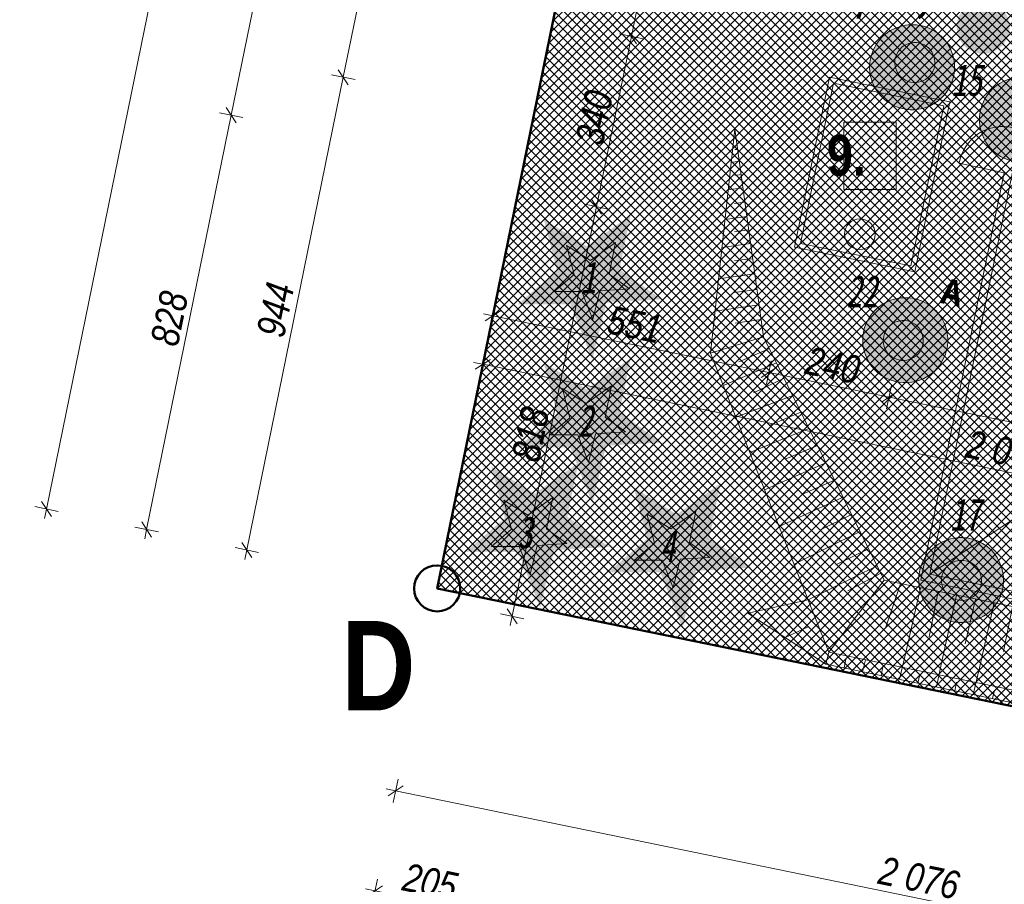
# Model space of a CAD drawing. Header units: metres. Extents: x -94 to 181, y -785 to -637.
# Tile 2 of 70: x 3 to 22, y -721 to -705. Entities that reach past the tile are written whole.
import ezdxf
from ezdxf.xclip import XClip

# ---------------------------------------------------------------- set-up
doc = ezdxf.new("R2010")
doc.units = ezdxf.units.M
doc.header["$MEASUREMENT"] = 0
doc.header["$XCLIPFRAME"] = 0
for name, color, linetype, lineweight, true_color in [('! PZT - bilans terenu_Nr_pióra__133', 7, 'Continuous', 15, 0xe6e000), ('! PZT - bilans terenu_Nr_pióra__246', 7, 'Continuous', 25, 0x42972d), ('PZT DRZEWA DO USUNIĘCIA _Nr_pióra__220', 7, 'Continuous', 5, 0xd90005), ('PZT DRZEWA NOWE NASADZENIA _Nr_pióra__78', 7, 'Continuous', 13, 0x00bb5e), ('PZT_Nr_pióra__212', 7, 'Continuous', 15, 0x5eaeff), ('PZT_Nr_pióra__214', 7, 'Continuous', 50, 0xac060b), ('PZT_Nr_pióra__233', 7, 'Continuous', 13, 0x1717ff), ('Wymiarowanie - PZT_Nr_pióra__140', 7, 'Continuous', 13, 0x7e20ff)]:
    doc.layers.add(name, color=color, linetype=linetype, lineweight=lineweight, true_color=true_color)
for name, color, linetype, lineweight in [('! PZT - bilans terenu_Nr_pióra__229', 154, 'Continuous', 15), ('! PZT - bilans terenu_Nr_pióra__242', 4, 'Continuous', 25), ('! PZT - bilans terenu_Nr_pióra__243', 100, 'Continuous', 25), ('Mapa Poniatowa - do zatwierdzenia (3)_39_0_Nr_pióra__1', 7, 'Continuous', 13), ('PZT DRZEWA DO USUNIĘCIA _Nr_pióra__1', 7, 'Continuous', 13), ('PZT DRZEWA DO USUNIĘCIA _Nr_pióra__161', 7, 'Continuous', 5), ('PZT DRZEWA DO USUNIĘCIA _Nr_pióra__20', 1, 'Continuous', 13), ('PZT_Nr_pióra__41', 7, 'Continuous', 15), ('WOD-KAN zbiornik deszcz_Nr_pióra__41', 7, 'Continuous', 15), ('WOD-KAN zbiornik sanit_Nr_pióra__37', 7, 'Continuous', 15), ('Wymiarowanie - PZT_Nr_pióra__1', 7, 'Continuous', 13), ('Wymiarowanie - PZT_Nr_pióra__101', 7, 'Continuous', 5), ('Wymiarowanie - PZT_Nr_pióra__161', 7, 'Continuous', 5)]:
    doc.layers.add(name, color=color, linetype=linetype, lineweight=lineweight)
doc.layers.add('PZT MDCP', color=7, linetype='Continuous')
doc.layers.add('Wymiarowanie - PZT', color=7, linetype='Continuous')
doc.styles.add('GENERATED_STYLE_1', font='txt')
doc.styles.add('GENERATED_STYLE_2', font='txt')
doc.styles.add('GENERATED_STYLE_3', font='txt')
doc.styles.add('GENERATED_STYLE_4', font='txt')
doc.styles.add('GENERATED_STYLE_5', font='txt')
doc.linetypes.add('Przekreślana podwójnie kopia-000', pattern='A,0,[1,PT.D.021.Shx,S=0.009921,R=0,X=0,Y=0],-1.25,0', length=1.25)
doc.dimstyles.new('GENERATED_STYLE__1', dxfattribs={"dimtxt": 0.55, "dimasz": 0.2375, "dimexe": 0.18, "dimexo": 0, "dimgap": 0.09, "dimtad": 1, "dimdec": 0, "dimlfac": 100, "dimzin": 0, "dimdsep": 46, "dimtxsty": 'GENERATED_STYLE_1', "dimblk": 'ARROWHEAD_6', "dimblk1": 'ARROWHEAD_6', "dimblk2": 'ARROWHEAD_6', "dimcen": 0.09, "dimclrd": 7, "dimclre": 7, "dimclrt": 7, "dimadec": 1, "dimazin": 0, "dimtfac": 1, "dimtdec": 4, "dimtmove": 0, "dimatfit": 3, "dimfxl": 0, "dimtolj": 1, "dimtzin": 0, "dimarcsym": 0})
doc.dimstyles.new('GENERATED_STYLE__2', dxfattribs={"dimtxt": 0.55, "dimasz": 0.2375, "dimexe": 0.18, "dimexo": 0, "dimgap": 0.09, "dimtad": 1, "dimdec": 0, "dimlfac": 100, "dimzin": 0, "dimdsep": 46, "dimtxsty": 'GENERATED_STYLE_1', "dimblk": 'ARROWHEAD_6', "dimblk1": 'ARROWHEAD_6', "dimblk2": 'ARROWHEAD_6', "dimcen": 0.09, "dimclrd": 7, "dimclre": 7, "dimclrt": 7, "dimadec": 1, "dimazin": 0, "dimtfac": 1, "dimtdec": 4, "dimtmove": 2, "dimatfit": 3, "dimfxl": 0, "dimtolj": 1, "dimtzin": 0, "dimarcsym": 0})
picture_1 = doc.add_image_def('image1.tif', size_in_pixel=(3509, 6496))
pattern_1 = [(45, (0, 0), (-0.088388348, 0.088388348), []), (135, (0, 0), (0.088388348, 0.088388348), [])]

# ---------------------------------------------------------------- blocks, each defined once
blk = doc.blocks.new('Rysunek_1_39', base_point=(43.899, -710.766))
at = {"layer": 'Mapa Poniatowa - do zatwierdzenia (3)_39_0_Nr_pióra__1'}
image = blk.add_image(picture_1, insert=(-93.597, -636.506), size_in_units=(148.519, 274.99), rotation=-90, dxfattribs=at)
image.set_boundary_path([(-0.5, -0.5), (3508.5, 6495.5)])
blk = doc.blocks.new('*D13')
at = {"layer": 'Wymiarowanie - PZT_Nr_pióra__101', "linetype": 'Continuous'}
for p, q in [((9.974, -721.813), (10.068, -721.354)), ((9.838, -721.546), (10.021, -721.584)), ((10.021, -721.584), (12.025, -721.995)), ((11.977, -722.225), (12.072, -721.766))]:
    blk.add_line(p, q, dxfattribs=at)
at = {"layer": 'Wymiarowanie - PZT_Nr_pióra__161', "linetype": 'Continuous'}
for p, q in [((10.169, -721.486), (9.874, -721.681)), ((12.172, -721.898), (11.877, -722.093))]:
    blk.add_line(p, q, dxfattribs=at)
at = {"layer": 'Wymiarowanie - PZT_Nr_pióra__101', "insert": (10.528, -721.576), "char_height": 0.55, "attachment_point": 7, "rotation": 348.3916, "style": 'GENERATED_STYLE_1'}
blk.add_mtext('\\A1;{\\fArial Narrow|b0|i1|c238|p34;205}', dxfattribs=at)
blk = doc.blocks.new('ARROWHEAD_6')
at = {"color": 0, "linetype": 'Continuous', "lineweight": 0}
for p, q in [((0, 0), (-1, 0)), ((-0.5, -0.5), (0.5, 0.5))]:
    blk.add_line(p, q, dxfattribs=at)
blk = doc.blocks.new('*D14')
at = {"layer": 'Wymiarowanie - PZT_Nr_pióra__101', "linetype": 'Continuous'}
for p, q in [((11.977, -722.225), (12.072, -721.766)), ((12.025, -721.995), (22.486, -724.144)), ((22.439, -724.374), (22.533, -723.915)), ((22.486, -724.144), (29.165, -725.516))]:
    blk.add_line(p, q, dxfattribs=at)
at = {"layer": 'Wymiarowanie - PZT_Nr_pióra__161', "linetype": 'Continuous'}
for p, q in [((12.172, -721.898), (11.877, -722.093)), ((22.634, -724.047), (22.339, -724.242))]:
    blk.add_line(p, q, dxfattribs=at)
at = {"layer": 'Wymiarowanie - PZT_Nr_pióra__101', "insert": (16.502, -722.803), "char_height": 0.55, "attachment_point": 7, "rotation": 348.3916, "style": 'GENERATED_STYLE_1'}
blk.add_mtext('\\A1;{\\fArial Narrow|b0|i1|c238|p34;1\xa0068}', dxfattribs=at)
blk = doc.blocks.new('*D23')
at = {"layer": 'Wymiarowanie - PZT_Nr_pióra__101', "linetype": 'Continuous'}
for p, q in [((7.208, -706.405), (13.495, -675.605)), ((7.438, -706.452), (6.978, -706.358)), ((5.553, -714.513), (7.208, -706.405)), ((5.783, -714.56), (5.324, -714.466)), ((5.516, -714.697), (5.553, -714.513))]:
    blk.add_line(p, q, dxfattribs=at)
at = {"layer": 'Wymiarowanie - PZT_Nr_pióra__161', "linetype": 'Continuous'}
for p, q in [((7.111, -706.258), (7.306, -706.553)), ((5.456, -714.366), (5.651, -714.661))]:
    blk.add_line(p, q, dxfattribs=at)
at = {"layer": 'Wymiarowanie - PZT_Nr_pióra__101', "insert": (6.167, -710.955), "char_height": 0.55, "attachment_point": 7, "rotation": 78.4637, "style": 'GENERATED_STYLE_1'}
blk.add_mtext('\\A1;{\\fArial Narrow|b0|i1|c238|p34;828}', dxfattribs=at)
blk = doc.blocks.new('*D24')
at = {"layer": 'Wymiarowanie - PZT_Nr_pióra__101', "linetype": 'Continuous'}
for p, q in [((13.724, -675.652), (13.265, -675.558)), ((13.495, -675.605), (13.532, -675.421)), ((7.208, -706.405), (13.495, -675.605)), ((7.438, -706.452), (6.978, -706.358))]:
    blk.add_line(p, q, dxfattribs=at)
at = {"layer": 'Wymiarowanie - PZT_Nr_pióra__161', "linetype": 'Continuous'}
for p, q in [((13.592, -675.752), (13.397, -675.457)), ((7.111, -706.258), (7.306, -706.553))]:
    blk.add_line(p, q, dxfattribs=at)
at = {"layer": 'Wymiarowanie - PZT_Nr_pióra__101', "insert": (10.085, -691.759), "char_height": 0.55, "attachment_point": 7, "rotation": 78.4637, "style": 'GENERATED_STYLE_1'}
blk.add_mtext('\\A1;{\\fArial Narrow|b0|i1|c238|p34;3\xa0144}', dxfattribs=at)
blk = doc.blocks.new('*D25')
at = {"layer": 'Wymiarowanie - PZT_Nr_pióra__101', "linetype": 'Continuous'}
for p, q in [((10.377, -719.854), (10.471, -719.395)), ((10.24, -719.587), (10.424, -719.625)), ((10.424, -719.625), (30.759, -723.802)), ((30.712, -724.032), (30.806, -723.572))]:
    blk.add_line(p, q, dxfattribs=at)
at = {"layer": 'Wymiarowanie - PZT_Nr_pióra__161', "linetype": 'Continuous'}
for p, q in [((10.571, -719.527), (10.276, -719.722)), ((30.907, -723.705), (30.612, -723.899))]:
    blk.add_line(p, q, dxfattribs=at)
at = {"layer": 'Wymiarowanie - PZT_Nr_pióra__101', "insert": (19.838, -721.446), "char_height": 0.55, "attachment_point": 7, "rotation": 348.3916, "style": 'GENERATED_STYLE_1'}
blk.add_mtext('\\A1;{\\fArial Narrow|b0|i1|c238|p34;2\xa0076}', dxfattribs=at)
blk = doc.blocks.new('*D26')
at = {"layer": 'Wymiarowanie - PZT_Nr_pióra__101', "linetype": 'Continuous'}
for p, q in [((10.424, -719.625), (30.759, -723.802)), ((30.712, -724.032), (30.806, -723.572)), ((30.759, -723.802), (43.537, -726.427)), ((43.49, -726.657), (43.585, -726.197))]:
    blk.add_line(p, q, dxfattribs=at)
at = {"layer": 'Wymiarowanie - PZT_Nr_pióra__161', "linetype": 'Continuous'}
for p, q in [((30.907, -723.705), (30.612, -723.899)), ((43.685, -726.33), (43.39, -726.524))]:
    blk.add_line(p, q, dxfattribs=at)
at = {"layer": 'Wymiarowanie - PZT_Nr_pióra__101', "insert": (36.395, -724.847), "char_height": 0.55, "attachment_point": 7, "rotation": 348.3916, "style": 'GENERATED_STYLE_1'}
blk.add_mtext('\\A1;{\\fArial Narrow|b0|i1|c238|p34;1\xa0305}', dxfattribs=at)
blk = doc.blocks.new('*D28')
at = {"layer": 'Wymiarowanie - PZT_Nr_pióra__101', "linetype": 'Continuous'}
for p, q in [((9.401, -705.663), (11.262, -696.544)), ((9.63, -705.71), (9.171, -705.616)), ((7.513, -714.913), (9.401, -705.663)), ((7.742, -714.96), (7.283, -714.866)), ((7.475, -715.097), (7.513, -714.913))]:
    blk.add_line(p, q, dxfattribs=at)
at = {"layer": 'Wymiarowanie - PZT_Nr_pióra__161', "linetype": 'Continuous'}
for p, q in [((9.303, -705.516), (9.498, -705.811)), ((7.415, -714.766), (7.61, -715.061))]:
    blk.add_line(p, q, dxfattribs=at)
at = {"layer": 'Wymiarowanie - PZT_Nr_pióra__101', "insert": (8.243, -710.784), "char_height": 0.55, "attachment_point": 7, "rotation": 78.4637, "style": 'GENERATED_STYLE_1'}
blk.add_mtext('\\A1;{\\fArial Narrow|b0|i1|c238|p34;944}', dxfattribs=at)
blk = doc.blocks.new('*D29')
at = {"layer": 'Wymiarowanie - PZT_Nr_pióra__101', "linetype": 'Continuous'}
for p, q in [((11.262, -696.544), (15.454, -676.005)), ((9.401, -705.663), (11.262, -696.544)), ((11.492, -696.591), (11.033, -696.497)), ((9.63, -705.71), (9.171, -705.616))]:
    blk.add_line(p, q, dxfattribs=at)
at = {"layer": 'Wymiarowanie - PZT_Nr_pióra__161', "linetype": 'Continuous'}
for p, q in [((11.165, -696.396), (11.36, -696.691)), ((9.303, -705.516), (9.498, -705.811))]:
    blk.add_line(p, q, dxfattribs=at)
at = {"layer": 'Wymiarowanie - PZT_Nr_pióra__101', "insert": (10.118, -701.599), "char_height": 0.55, "attachment_point": 7, "rotation": 78.4637, "style": 'GENERATED_STYLE_1'}
blk.add_mtext('\\A1;{\\fArial Narrow|b0|i1|c238|p34;931}', dxfattribs=at)
blk = doc.blocks.new('*D34')
at = {"layer": 'Wymiarowanie - PZT_Nr_pióra__101', "linetype": 'Continuous'}
for p, q in [((9.572, -723.772), (9.666, -723.313)), ((9.435, -723.505), (9.619, -723.543)), ((9.619, -723.543), (58.552, -733.595)), ((58.505, -733.824), (58.599, -733.365)), ((58.552, -733.595), (58.736, -733.633))]:
    blk.add_line(p, q, dxfattribs=at)
at = {"layer": 'Wymiarowanie - PZT_Nr_pióra__161', "linetype": 'Continuous'}
for p, q in [((9.766, -723.446), (9.471, -723.64)), ((58.405, -733.692), (58.7, -733.498))]:
    blk.add_line(p, q, dxfattribs=at)
at = {"layer": 'Wymiarowanie - PZT_Nr_pióra__101', "insert": (33.332, -728.302), "char_height": 0.55, "attachment_point": 7, "rotation": 348.3916, "style": 'GENERATED_STYLE_1'}
blk.add_mtext('\\A1;{\\fArial Narrow|b0|i1|c238|p34;4\xa0996}', dxfattribs=at)
blk = doc.blocks.new('*D35')
at = {"layer": 'Wymiarowanie - PZT_Nr_pióra__101', "linetype": 'Continuous'}
for p, q in [((11.765, -675.252), (11.306, -675.158)), ((11.535, -675.205), (11.573, -675.021)), ((3.594, -714.113), (11.535, -675.205)), ((3.823, -714.16), (3.364, -714.066)), ((3.556, -714.297), (3.594, -714.113))]:
    blk.add_line(p, q, dxfattribs=at)
at = {"layer": 'Wymiarowanie - PZT_Nr_pióra__161', "linetype": 'Continuous'}
for p, q in [((11.633, -675.352), (11.438, -675.057)), ((3.496, -713.966), (3.691, -714.261))]:
    blk.add_line(p, q, dxfattribs=at)
at = {"layer": 'Wymiarowanie - PZT_Nr_pióra__101', "insert": (7.298, -695.413), "char_height": 0.55, "attachment_point": 7, "rotation": 78.4637, "style": 'GENERATED_STYLE_1'}
blk.add_mtext('\\A1;{\\fArial Narrow|b0|i1|c238|p34;3\xa0971}', dxfattribs=at)
blk = doc.blocks.new('Etykieta_6', base_point=(19.705, -707.865))
at = {"layer": 'Wymiarowanie - PZT_Nr_pióra__140', "linetype": 'Continuous'}
for p, q in [((20.217, -706.545), (19.193, -706.545)), ((19.193, -706.545), (19.193, -707.863)), ((20.217, -707.863), (20.217, -706.545)), ((19.193, -707.863), (20.217, -707.863))]:
    blk.add_line(p, q, dxfattribs=at)
at = {"layer": 'Wymiarowanie - PZT_Nr_pióra__140', "insert": (20.217, -706.792), "char_height": 0.8, "attachment_point": 3, "style": 'GENERATED_STYLE_5'}
blk.add_mtext('\\A1;{\\pt0,140;\\fArial Narrow|b1|i0|c238|p34;9. \\fArial Narrow|b1|i0|c238|p34;\\A1{\\H.66x;\\S^  ;}\\fArial Narrow|b1|i0|c238|p34;\\fArial Narrow|b1|i0|c238|p34;\\A1{\\H.66x;\\S^  ;}\\fArial Narrow|b1|i0|c238|p34;\\fArial Narrow|b1|i0|c238|p34;\\fArial Narrow|b1|i0|c238|p34;\\fArial Narrow|b1|i0|c238|p34;\\fArial Narrow|b1|i0|c238|p34;\\fArial Narrow|b1|i0|c238|p34;\\fArial Narrow|b1|i0|c238|p34;\\fArial Narrow|b1|i0|c238|p34;\\fArial Narrow|b1|i0|c238|p34;\\fArial Narrow|b1|i0|c238|p34;\\fArial Narrow|b1|i0|c238|p34;\\fArial Narrow|b1|i0|c238|p34;\\fArial Narrow|b1|i0|c238|p34;\\fArial Narrow|b1|i0|c238|p34;\\fArial Narrow|b1|i0|c238|p34;\\fArial Narrow|b1|i0|c238|p34;\\fArial Narrow|b1|i0|c238|p34;\\fArial Narrow|b1|i0|c238|p34;\\fArial Narrow|b1|i0|c238|p34;\\fArial Narrow|b1|i0|c238|p34;\\fArial Narrow|b1|i0|c238|p34;\\fArial Narrow|b1|i0|c238|p34;\\fArial Narrow|b1|i0|c238|p34;\\fArial Narrow|b1|i0|c238|p34;\\fArial Narrow|b1|i0|c238|p34;\\fArial Narrow|b1|i0|c238|p34;}', dxfattribs=at)
blk = doc.blocks.new('*D61')
at = {"layer": 'Wymiarowanie - PZT_Nr_pióra__101', "linetype": 'Continuous'}
for p, q in [((16.541, -696.375), (17, -696.469)), ((16.771, -696.422), (15.765, -701.32)), ((15.765, -701.32), (15.036, -704.864)), ((15.535, -701.272), (15.994, -701.367))]:
    blk.add_line(p, q, dxfattribs=at)
at = {"layer": 'Wymiarowanie - PZT_Nr_pióra__161', "linetype": 'Continuous'}
for p, q in [((16.868, -696.569), (16.673, -696.274)), ((15.862, -701.467), (15.667, -701.172))]:
    blk.add_line(p, q, dxfattribs=at)
at = {"layer": 'Wymiarowanie - PZT_Nr_pióra__101', "insert": (16.054, -699.366), "char_height": 0.55, "attachment_point": 7, "rotation": 78.3916, "style": 'GENERATED_STYLE_1'}
blk.add_mtext('\\A1;{\\fArial Narrow|b0|i1|c238|p34;500}', dxfattribs=at)
blk = doc.blocks.new('*D62')
at = {"layer": 'Wymiarowanie - PZT_Nr_pióra__101', "linetype": 'Continuous'}
for p, q in [((15.765, -701.32), (15.036, -704.864)), ((14.807, -704.817), (15.266, -704.912)), ((15.036, -704.864), (14.352, -708.195))]:
    blk.add_line(p, q, dxfattribs=at)
at = {"layer": 'Wymiarowanie - PZT_Nr_pióra__161', "linetype": 'Continuous'}
for p, q in [((15.862, -701.467), (15.667, -701.172)), ((15.134, -705.012), (14.939, -704.717))]:
    blk.add_line(p, q, dxfattribs=at)
at = {"layer": 'Wymiarowanie - PZT_Nr_pióra__101', "insert": (15.187, -703.587), "char_height": 0.55, "attachment_point": 7, "rotation": 78.3916, "style": 'GENERATED_STYLE_1'}
blk.add_mtext('\\A1;{\\fArial Narrow|b0|i1|c238|p34;362}', dxfattribs=at)
blk = doc.blocks.new('*D63')
at = {"layer": 'Wymiarowanie - PZT_Nr_pióra__101', "linetype": 'Continuous'}
for p, q in [((14.807, -704.817), (15.266, -704.912)), ((15.036, -704.864), (14.352, -708.195)), ((14.352, -708.195), (12.706, -716.211)), ((14.123, -708.148), (14.582, -708.242))]:
    blk.add_line(p, q, dxfattribs=at)
at = {"layer": 'Wymiarowanie - PZT_Nr_pióra__161', "linetype": 'Continuous'}
for p, q in [((15.134, -705.012), (14.939, -704.717)), ((14.45, -708.343), (14.255, -708.047))]:
    blk.add_line(p, q, dxfattribs=at)
at = {"layer": 'Wymiarowanie - PZT_Nr_pióra__101', "insert": (14.48, -707.025), "char_height": 0.55, "attachment_point": 7, "rotation": 78.3916, "style": 'GENERATED_STYLE_1'}
blk.add_mtext('\\A1;{\\fArial Narrow|b0|i1|c238|p34;340}', dxfattribs=at)
blk = doc.blocks.new('*D64')
at = {"layer": 'Wymiarowanie - PZT_Nr_pióra__101', "linetype": 'Continuous'}
for p, q in [((14.352, -708.195), (12.706, -716.211)), ((14.123, -708.148), (14.582, -708.242)), ((12.476, -716.164), (12.935, -716.258)), ((12.706, -716.211), (12.668, -716.394))]:
    blk.add_line(p, q, dxfattribs=at)
at = {"layer": 'Wymiarowanie - PZT_Nr_pióra__161', "linetype": 'Continuous'}
for p, q in [((14.45, -708.343), (14.255, -708.047)), ((12.608, -716.063), (12.803, -716.358))]:
    blk.add_line(p, q, dxfattribs=at)
at = {"layer": 'Wymiarowanie - PZT_Nr_pióra__101', "insert": (13.232, -713.219), "char_height": 0.55, "attachment_point": 7, "rotation": 78.3916, "style": 'GENERATED_STYLE_1'}
blk.add_mtext('\\A1;{\\fArial Narrow|b0|i1|c238|p34;818}', dxfattribs=at)
blk = doc.blocks.new('*D102')
at = {"layer": 'Wymiarowanie - PZT_Nr_pióra__101', "linetype": 'Continuous'}
for p, q in [((12.083, -711.511), (12.177, -711.052)), ((11.946, -711.243), (12.13, -711.281)), ((12.13, -711.281), (32.473, -715.46)), ((32.426, -715.69), (32.52, -715.23)), ((32.473, -715.46), (45.251, -718.085))]:
    blk.add_line(p, q, dxfattribs=at)
at = {"layer": 'Wymiarowanie - PZT_Nr_pióra__161', "linetype": 'Continuous'}
for p, q in [((12.278, -711.184), (11.982, -711.378)), ((32.621, -715.363), (32.325, -715.557))]:
    blk.add_line(p, q, dxfattribs=at)
at = {"layer": 'Wymiarowanie - PZT_Nr_pióra__101', "insert": (21.548, -713.103), "char_height": 0.55, "attachment_point": 7, "rotation": 348.3916, "style": 'GENERATED_STYLE_1'}
blk.add_mtext('\\A1;{\\fArial Narrow|b0|i1|c238|p34;2\xa0077}', dxfattribs=at)
blk = doc.blocks.new('*D103')
at = {"layer": 'Wymiarowanie - PZT_Nr_pióra__101', "linetype": 'Continuous'}
for p, q in [((12.13, -711.281), (32.473, -715.46)), ((32.426, -715.69), (32.52, -715.23)), ((32.473, -715.46), (45.251, -718.085)), ((45.204, -718.315), (45.298, -717.855)), ((45.251, -718.085), (61.071, -721.335))]:
    blk.add_line(p, q, dxfattribs=at)
at = {"layer": 'Wymiarowanie - PZT_Nr_pióra__161', "linetype": 'Continuous'}
for p, q in [((32.621, -715.363), (32.325, -715.557)), ((45.399, -717.988), (45.104, -718.182))]:
    blk.add_line(p, q, dxfattribs=at)
at = {"layer": 'Wymiarowanie - PZT_Nr_pióra__101', "insert": (38.108, -716.505), "char_height": 0.55, "attachment_point": 7, "rotation": 348.3916, "style": 'GENERATED_STYLE_1'}
blk.add_mtext('\\A1;{\\fArial Narrow|b0|i1|c238|p34;1\xa0305}', dxfattribs=at)
blk = doc.blocks.new('*D126')
at = {"layer": 'Wymiarowanie - PZT_Nr_pióra__101', "linetype": 'Continuous'}
for p, q in [((32.668, -714.51), (20.077, -711.923)), ((32.715, -714.28), (32.621, -714.739)), ((45.446, -717.135), (32.668, -714.51))]:
    blk.add_line(p, q, dxfattribs=at)
at = {"layer": 'Wymiarowanie - PZT_Nr_pióra__161', "linetype": 'Continuous'}
for p, q in [((19.93, -712.021), (20.225, -711.826)), ((32.521, -714.607), (32.816, -714.413))]:
    blk.add_line(p, q, dxfattribs=at)
at = {"layer": 'Wymiarowanie - PZT_Nr_pióra__101', "insert": (25.619, -712.95), "char_height": 0.55, "attachment_point": 7, "rotation": 348.3916, "style": 'GENERATED_STYLE_1'}
blk.add_mtext('\\A1;{\\fArial Narrow|b0|i1|c238|p34;1\xa0285}', dxfattribs=at)
blk = doc.blocks.new('*D127')
at = {"layer": 'Wymiarowanie - PZT_Nr_pióra__101', "linetype": 'Continuous'}
for p, q in [((20.077, -711.923), (17.726, -711.441)), ((20.125, -711.694), (20.03, -712.153)), ((32.668, -714.51), (20.077, -711.923))]:
    blk.add_line(p, q, dxfattribs=at)
at = {"layer": 'Wymiarowanie - PZT_Nr_pióra__161', "linetype": 'Continuous'}
for p, q in [((17.579, -711.538), (17.874, -711.343)), ((19.93, -712.021), (20.225, -711.826))]:
    blk.add_line(p, q, dxfattribs=at)
at = {"layer": 'Wymiarowanie - PZT_Nr_pióra__101', "insert": (18.407, -711.468), "char_height": 0.55, "attachment_point": 7, "rotation": 348.3916, "style": 'GENERATED_STYLE_1'}
blk.add_mtext('\\A1;{\\fArial Narrow|b0|i1|c238|p34;240}', dxfattribs=at)
blk = doc.blocks.new('*D128')
at = {"layer": 'Wymiarowanie - PZT_Nr_pióra__101', "linetype": 'Continuous'}
for p, q in [((12.372, -710.101), (12.278, -710.561)), ((12.325, -710.331), (12.141, -710.293)), ((17.726, -711.441), (12.325, -710.331)), ((17.774, -711.211), (17.679, -711.67)), ((20.077, -711.923), (17.726, -711.441))]:
    blk.add_line(p, q, dxfattribs=at)
at = {"layer": 'Wymiarowanie - PZT_Nr_pióra__161', "linetype": 'Continuous'}
for p, q in [((12.473, -710.234), (12.177, -710.428)), ((17.579, -711.538), (17.874, -711.343))]:
    blk.add_line(p, q, dxfattribs=at)
at = {"layer": 'Wymiarowanie - PZT_Nr_pióra__101', "insert": (14.531, -710.672), "char_height": 0.55, "attachment_point": 7, "rotation": 348.3916, "style": 'GENERATED_STYLE_1'}
blk.add_mtext('\\A1;{\\fArial Narrow|b0|i1|c238|p34;551}', dxfattribs=at)

msp = doc.modelspace()

# ---------------------------------------------------------------- hatches: boundary and pattern name
at = {"layer": '! PZT - bilans terenu_Nr_pióra__133', "linetype": 'Continuous'}
h = msp.add_hatch(dxfattribs=at)
h.set_pattern_fill('Bloczki_betonowe_kopia', color=256, style=0, pattern_type=2)
h.set_pattern_definition(pattern_1)
h.paths.add_polyline_path([(16.197, -702.429), (17.404, -696.552), (17.622, -695.494), (17.877, -695.546, 0.218297), (18.161, -695.481), (18.315, -696.739), (17.279, -701.784), (30.894, -704.581), (31.779, -700.366, -0.413948), (32.587, -699.824), (36.343, -700.597), (36.313, -700.744), (38.272, -701.147), (38.302, -701.001), (48.553, -703.111, -0.348517), (49.008, -703.872), (47.159, -712.873), (47.099, -713.167), (50.919, -713.952), (50.979, -713.658), (51.955, -708.907), (55.481, -709.631), (56.155, -706.35), (56.156, -706.35, -1.058187), (56.841, -706.491), (56.841, -706.491), (56.167, -709.772), (59.987, -710.557), (61.024, -705.512), (60.877, -705.482), (61.193, -703.942, 0.392342), (61.561, -704.498), (62.151, -704.621), (60.763, -711.38), (59.71, -711.164), (58.609, -716.522), (54.094, -715.594), (53.739, -717.305), (38.472, -714.136), (38.767, -712.717), (32.226, -711.359), (33.051, -707.351), (26.371, -705.979), (26.659, -704.578)])
h.paths.add_polyline_path([(34.338, -706.378), (31.4, -705.775), (32.346, -701.17), (35.284, -701.774), (35.349, -701.46), (48.127, -704.085), (46.254, -713.202), (33.476, -710.577)], flags=0)
at = {"layer": '! PZT - bilans terenu_Nr_pióra__229', "linetype": 'Continuous'}
h = msp.add_hatch(dxfattribs=at)
h.set_pattern_fill('Bloczki_betonowe_kopia', color=256, style=0, pattern_type=2)
h.set_pattern_definition(pattern_1)
h.paths.add_polyline_path([(32.195, -707.501), (22.889, -705.59), (20.877, -715.385), (30.183, -717.297)])
at = {"layer": '! PZT - bilans terenu_Nr_pióra__242', "linetype": 'Continuous'}
h = msp.add_hatch(dxfattribs=at)
h.set_pattern_fill('Bloczki_betonowe_kopia', color=256, style=0, pattern_type=2)
h.set_pattern_definition(pattern_1)
h.paths.add_polyline_path([(18.462, -696.769), (18.29, -695.274), (20.231, -685.827, 0.034274), (20.378, -681.83), (19.977, -677.615), (19.791, -676.888), (28.952, -678.724), (28.605, -679.741, 0.232055), (28.926, -682.12), (30.987, -684.805, 0.108584), (33.551, -686.482, 0.02167), (37.226, -687.41), (52.234, -690.497), (52.423, -690.536, 0.133896), (55.516, -689.796), (60.22, -686.318, 0.152322), (61.077, -685.165), (68.207, -686.595), (68.049, -687.367), (67.921, -687.476), (67.628, -687.732, 0.007662), (66.8, -688.48, 0.005567), (66.173, -689.078), (66.005, -689.243, 0.017405), (65.696, -689.561, 0.023469), (65.033, -690.353, 0.005902), (64.878, -690.562, 0.05924), (63.612, -692.835, 0.021782), (63.293, -693.721), (60.877, -705.482), (59.871, -710.38), (56.344, -709.656), (56.996, -706.482, 0.961191), (56.017, -706.281), (55.365, -709.454), (51.838, -708.73), (50.832, -713.628), (47.306, -712.903), (49.157, -703.891, 0.352559), (48.594, -702.966), (32.617, -699.677, 0.414214), (31.615, -700.332), (30.778, -704.404), (17.456, -701.667)])
h.paths.add_polyline_path([(47.066, -692.617), (35.602, -690.262), (34.113, -697.511), (45.577, -699.866)], flags=0)
at = {"layer": '! PZT - bilans terenu_Nr_pióra__243', "linetype": 'Continuous', "lineweight": 0, "true_color": 0x007f20}
for points in [[(15.022, -708.362), (14.164, -708.969), (13.321, -708.439), (13.582, -709.447), (12.814, -710.106), (13.841, -710.106), (14.273, -711.199), (14.545, -710.075), (15.623, -710.009), (14.805, -709.419)], [(15.022, -711.162), (14.164, -711.769), (13.321, -711.239), (13.582, -712.247), (12.814, -712.906), (13.841, -712.906), (14.273, -713.999), (14.545, -712.875), (15.623, -712.81), (14.805, -712.219)], [(14.001, -713.205), (13.142, -713.812), (12.3, -713.282), (12.561, -714.29), (11.793, -714.949), (12.819, -714.949), (13.251, -716.042), (13.524, -714.918), (14.602, -714.852), (13.784, -714.262)], [(16.783, -713.61), (15.925, -714.217), (15.082, -713.687), (15.343, -714.695), (14.575, -715.354), (15.602, -715.354), (16.034, -716.447), (16.306, -715.323), (17.385, -715.257), (16.566, -714.667)]]:
    msp.add_hatch(color=106, dxfattribs=at).paths.add_polyline_path(points)
at = {"layer": '! PZT - bilans terenu_Nr_pióra__246', "linetype": 'Continuous'}
h = msp.add_hatch(dxfattribs=at)
h.set_pattern_fill('Bloczki_betonowe_kopia', color=256, style=0, pattern_type=2)
h.set_pattern_definition(pattern_1)
h.paths.add_polyline_path([(11.237, -715.665), (12.137, -711.283), (13.171, -706.188), (14.168, -701.304), (15.106, -696.71), (16.696, -688.923), (18.415, -680.497), (19.177, -676.765), (19.552, -676.84, -0.043286), (19.796, -677.652), (20.221, -681.849, -0.028297), (20.083, -685.796), (19.526, -688.508), (18.196, -694.982), (18.172, -695.097, -0.414214), (17.759, -695.369), (17.505, -695.317), (16.02, -702.546), (26.482, -704.695), (26.194, -706.094), (32.874, -707.468), (32.049, -711.476), (38.587, -712.833), (38.293, -714.252), (53.855, -717.482), (54.21, -715.771), (58.726, -716.699), (59.826, -711.341), (60.879, -711.557), (62.328, -704.504), (61.615, -704.358, -0.411874), (61.346, -703.945), (62.61, -697.791), (63.429, -693.802, -0.092883), (65.327, -690.234, -0.02309), (65.995, -689.472, -0.017585), (67.998, -687.611), (66.821, -693.345), (65.059, -701.918), (63.402, -709.989), (62.078, -716.433), (60.588, -723.683), (60.177, -725.685)])
h.paths.add_polyline_path([(20.877, -715.385), (30.183, -717.297), (32.195, -707.501), (22.889, -705.59)], flags=0)
at = {"layer": 'PZT DRZEWA DO USUNIĘCIA _Nr_pióra__1', "linetype": 'Continuous'}
for points in [[(20.474, -705.396, 1), (20.705, -705.356, 1)], [(20.248, -710.833, 1), (20.478, -710.793, 1)], [(21.388, -715.527, 1), (21.618, -715.487, 1)]]:
    msp.add_hatch(color=256, dxfattribs=at).paths.add_polyline_path(points)
at = {"layer": 'PZT DRZEWA DO USUNIĘCIA _Nr_pióra__220', "linetype": 'Continuous', "lineweight": 0, "true_color": 0x360001}
for points in [[(19.749, -705.756, 1), (21.309, -705.18, 1)], [(21.899, -706.781, 1), (23.46, -706.204, 1)], [(19.615, -711.097, 1), (21.175, -710.521, 1)], [(20.708, -715.79, 1), (22.268, -715.214, 1)]]:
    msp.add_hatch(color=18, dxfattribs=at).paths.add_polyline_path(points)
at = {"layer": 'PZT DRZEWA DO USUNIĘCIA _Nr_pióra__220', "linetype": 'Continuous', "lineweight": 0, "true_color": 0xa20003}
for points in [[(20.209, -705.495, 1), (20.956, -705.258, 1)], [(19.983, -710.932, 1), (20.729, -710.695, 1)], [(21.123, -715.627, 1), (21.87, -715.389, 1)]]:
    msp.add_hatch(color=14, dxfattribs=at).paths.add_polyline_path(points)
at = {"layer": 'PZT_Nr_pióra__233', "linetype": 'Continuous'}
msp.add_hatch(color=256, dxfattribs=at).paths.add_polyline_path([(22.436, -704.714, 1), (21.4, -704.654, 1)])

# ---------------------------------------------------------------- linework, layer by layer
at = {"layer": 'PZT DRZEWA DO USUNIĘCIA _Nr_pióra__161', "linetype": 'Continuous', "flags": 128}
for points in [[(19.749, -705.756, 1), (21.309, -705.18, 1)], [(20.209, -705.495, 1), (20.956, -705.258, 1)], [(21.899, -706.781, 1), (23.46, -706.204, 1)], [(19.615, -711.097, 1), (21.175, -710.521, 1)], [(19.983, -710.932, 1), (20.729, -710.695, 1)], [(20.708, -715.79, 1), (22.268, -715.214, 1)], [(21.123, -715.627, 1), (21.87, -715.389, 1)]]:
    msp.add_lwpolyline(points, format="xyb", close=True, dxfattribs=at)
at = {"layer": 'PZT DRZEWA NOWE NASADZENIA _Nr_pióra__78', "linetype": 'Continuous', "flags": 128}
for points in [[(14.067, -709.859), (13.524, -709.859), (13.915, -709.524), (13.768, -708.955), (14.235, -709.249), (14.729, -708.9), (14.603, -709.516), (15.003, -709.804), (14.418, -709.84), (14.281, -710.402)], [(13.986, -712.66), (13.443, -712.66), (13.834, -712.325), (13.687, -711.756), (14.154, -712.05), (14.648, -711.701), (14.522, -712.316), (14.922, -712.605), (14.337, -712.641), (14.2, -713.203)], [(12.84, -714.845), (12.297, -714.845), (12.688, -714.509), (12.541, -713.941), (13.008, -714.235), (13.502, -713.885), (13.376, -714.501), (13.775, -714.79), (13.191, -714.825), (13.054, -715.387)], [(15.638, -715.113), (15.095, -715.113), (15.486, -714.778), (15.339, -714.209), (15.806, -714.503), (16.3, -714.154), (16.174, -714.77), (16.574, -715.058), (15.989, -715.094), (15.852, -715.656)]]:
    msp.add_lwpolyline(points, close=True, dxfattribs=at)
at = {"layer": 'PZT_Nr_pióra__212', "linetype": 'Continuous'}
for p, q in [((16.583, -711.065), (17.059, -706.681)), ((17.623, -710.743), (17.059, -706.681)), ((17.115, -707.08), (17.059, -707.08)), ((17.146, -707.307), (16.989, -707.329)), ((17.182, -707.567), (17.058, -707.584)), ((17.218, -707.826), (16.931, -707.866)), ((17.257, -708.106), (17.057, -708.134)), ((17.296, -708.386), (16.868, -708.445)), ((17.333, -708.651), (17.056, -708.689)), ((17.37, -708.916), (16.808, -708.994)), ((17.411, -709.214), (17.055, -709.252)), ((17.453, -709.512), (16.741, -709.611)), ((17.495, -709.816), (17.053, -709.877)), ((17.537, -710.12), (16.672, -710.24)), ((17.577, -710.407), (17.067, -710.477)), ((17.623, -710.743), (16.583, -711.065)), ((17.737, -710.972), (17.136, -711.234)), ((18.902, -716.914), (16.583, -711.065)), ((17.876, -711.253), (16.851, -711.691)), ((18.023, -711.55), (17.424, -711.836)), ((18.194, -711.894), (17.08, -712.318)), ((18.352, -712.215), (17.73, -712.478)), ((18.511, -712.536), (17.353, -713.007)), ((18.678, -712.872), (18.044, -713.135)), ((18.844, -713.208), (17.643, -713.739)), ((19.011, -713.545), (18.374, -713.826)), ((19.177, -713.881), (17.927, -714.454)), ((19.343, -714.217), (18.721, -714.525)), ((19.51, -714.553), (18.219, -715.192)), ((19.676, -714.889), (19.034, -715.207)), ((19.843, -715.225), (18.497, -715.891)), ((19.914, -715.369), (19.273, -715.713)), ((20.301, -715.573), (20.007, -716.445)), ((20.692, -715.653), (20.406, -716.92)), ((21.037, -715.724), (20.861, -716.613)), ((21.4, -715.799), (21.114, -717.066)), ((17.313, -716.148), (18.497, -715.891)), ((21.77, -715.875), (21.565, -716.752)), ((22.135, -715.95), (21.849, -717.217)), ((22.496, -716.024), (22.316, -716.901)), ((18.839, -717.145), (17.313, -716.148)), ((18.045, -716.626), (18.496, -716.416)), ((18.902, -716.914), (18.839, -717.145)), ((32.083, -719.641), (18.902, -716.914)), ((20.406, -716.92), (20.283, -717.444)), ((19.2, -717.22), (19.235, -717.053)), ((19.616, -717.062), (19.561, -717.295)), ((21.114, -717.066), (21.005, -717.593)), ((19.922, -717.369), (19.956, -717.202)), ((20.644, -717.519), (20.678, -717.352)), ((21.849, -717.217), (21.725, -717.742)), ((21.365, -717.668), (21.399, -717.501)), ((22.103, -717.821), (22.138, -717.654))]:
    msp.add_line(p, q, dxfattribs=at)
at = {"layer": 'PZT_Nr_pióra__212', "linetype": 'Continuous', "flags": 128}
for points in [[(49.709, -719.528), (39.645, -719.56), (39.949, -719.609), (19.983, -715.507), (17.623, -710.743)], [(19.983, -715.507), (18.902, -716.914)], [(39.424, -721.382), (31.878, -719.843), (18.839, -717.145)]]:
    msp.add_lwpolyline(points, dxfattribs=at)
at = {"layer": 'PZT_Nr_pióra__214', "linetype": 'Continuous', "flags": 128}
msp.add_lwpolyline([(68.207, -686.595), (19.177, -676.765), (11.237, -715.665), (60.177, -725.685)], close=True, dxfattribs=at)
at = {"layer": 'PZT_Nr_pióra__214', "linetype": 'Continuous'}
msp.add_circle((11.237, -715.665), 0.45, dxfattribs=at)
at = {"layer": 'PZT_Nr_pióra__41', "linetype": 'Przekreślana podwójnie kopia-000', "flags": 128}
msp.add_lwpolyline([(22.328, -707.533), (20.7, -715.502), (30.3, -717.474), (32.372, -707.384), (22.773, -705.412), (22.513, -706.652)], dxfattribs=at)
at = {"layer": 'PZT_Nr_pióra__41', "linetype": 'Continuous', "flags": 128}
msp.add_lwpolyline([(22.328, -707.533), (21.447, -707.348, -0.436303), (22.513, -706.652)], format="xyb", dxfattribs=at)
at = {"layer": 'WOD-KAN zbiornik deszcz_Nr_pióra__41', "linetype": 'Continuous'}
msp.add_line((20.877, -715.385), (23.239, -713.828), dxfattribs=at)
at = {"layer": 'WOD-KAN zbiornik deszcz_Nr_pióra__41', "linetype": 'Continuous', "flags": 128}
msp.add_lwpolyline([(32.195, -707.501), (22.889, -705.59), (20.877, -715.385), (30.183, -717.297)], close=True, dxfattribs=at)
at = {"layer": 'WOD-KAN zbiornik sanit_Nr_pióra__37', "linetype": 'Continuous', "flags": 128}
for points in [[(20.58, -709.474), (21.265, -706.144), (18.914, -705.661), (18.23, -708.991)], [(20.503, -709.356), (21.147, -706.222), (18.992, -705.779), (18.348, -708.914)]]:
    msp.add_lwpolyline(points, close=True, dxfattribs=at)
at = {"layer": 'WOD-KAN zbiornik sanit_Nr_pióra__37', "linetype": 'Continuous'}
msp.add_circle((19.507, -708.735), 0.3, dxfattribs=at)

# ---------------------------------------------------------------- block references
at = {"layer": 'PZT MDCP', "linetype": 'Continuous'}
ref = msp.add_blockref('Rysunek_1_39', (43.899, -710.766), dxfattribs=at)
XClip(ref).set_block_clipping_path([(-93.5966232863, -785.025747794), (181.3936544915, -636.5063033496)])
at = {"layer": 'Wymiarowanie - PZT', "color": 190, "linetype": 'Continuous', "lineweight": 13, "true_color": 0x7e20ff}
msp.add_blockref('Etykieta_6', (19.705, -707.865), dxfattribs=at)

# ---------------------------------------------------------------- texts
at = {"layer": 'PZT DRZEWA DO USUNIĘCIA _Nr_pióra__20', "linetype": 'Continuous', "char_height": 0.625, "attachment_point": 9, "style": 'GENERATED_STYLE_4'}
for s, insert in [('\\A1;{\\W0.700000x;\\fMS Gothic|b0|i1|c238|p49;15}', (21.893, -706.039)), ('\\A1;{\\W0.700000x;\\fMS Gothic|b0|i1|c238|p49;22}', (19.843, -710.164)), ('\\A1;{\\W0.700000x;\\fMS Gothic|b0|i1|c238|p49;17}', (21.865, -714.533))]:
    msp.add_mtext(s, dxfattribs=dict(at, insert=insert))
at = {"layer": 'PZT DRZEWA NOWE NASADZENIA _Nr_pióra__78', "linetype": 'Continuous', "char_height": 0.625, "attachment_point": 9, "style": 'GENERATED_STYLE_4'}
for s, insert in [('\\A1;{\\W0.700000x;\\fMS Gothic|b0|i1|c238|p49;1}', (14.343, -709.892)), ('\\A1;{\\W0.700000x;\\fMS Gothic|b0|i1|c238|p49;2}', (14.283, -712.699)), ('\\A1;{\\W0.700000x;\\fMS Gothic|b0|i1|c238|p49;3}', (13.106, -714.89)), ('\\A1;{\\W0.700000x;\\fMS Gothic|b0|i1|c238|p49;4}', (15.891, -715.152))]:
    msp.add_mtext(s, dxfattribs=dict(at, insert=insert))
at = {"layer": 'PZT_Nr_pióra__214', "linetype": 'Continuous', "insert": (10.087, -716.303), "char_height": 1.75, "width": 1.25, "attachment_point": 2, "style": 'GENERATED_STYLE_5'}
msp.add_mtext('\\A1;{\\fArial Narrow|b1|i0|c238|p34;D}', dxfattribs=at)
at = {"layer": 'PZT_Nr_pióra__233', "linetype": 'Continuous', "insert": (17.791, -704.529), "char_height": 0.875, "attachment_point": 7, "style": 'GENERATED_STYLE_2'}
msp.add_mtext('\\A1;{\\W0.900000x;\\fMS Gothic|b1|i0|c238|p49;P-1/3,0}', dxfattribs=at)
at = {"layer": 'Wymiarowanie - PZT_Nr_pióra__1', "linetype": 'Continuous', "insert": (21.061, -710.076), "char_height": 0.5, "attachment_point": 7, "rotation": 348.3916, "style": 'GENERATED_STYLE_3'}
msp.add_mtext('\\A1;{\\W0.900000x;\\fSegoe UI|b1|i0|c238|p34;A}', dxfattribs=at)

# ---------------------------------------------------------------- dimensions: what is measured, and where the dimension line sits
at = {"layer": 'Wymiarowanie - PZT', "linetype": 'Continuous'}
for base, p1, p2, angle, dimstyle, picture, middle, turn in [((11.535, -675.205), (5.553, -714.513), (19.177, -676.765), 78.4637, 'GENERATED_STYLE__1', '*D35', (7.217, -694.437), 78.4637), ((13.495, -675.605), (32.049, -711.476), (19.177, -676.765), 78.4637, 'GENERATED_STYLE__1', '*D24', (10.004, -690.783), 78.4637), ((7.2081, -706.4053), (7.5128, -714.9132), (32.0489, -711.4756), 78.4637, 'GENERATED_STYLE__1', '*D23', (6.023, -710.2862), 78.4637), ((11.262, -696.544), (33.476, -710.577), (35.349, -701.46), 78.4637, 'GENERATED_STYLE__1', '*D29', (9.974, -700.931), 78.4637), ((15.765, -701.32), (18.462, -696.769), (17.456, -701.667), 258.3916, 'GENERATED_STYLE__1', '*D61', (15.91, -698.697), 78.3916), ((9.401, -705.663), (28.378, -719.172), (33.476, -710.577), 78.4637, 'GENERATED_STYLE__1', '*D28', (8.099, -710.115), 78.4637), ((15.036, -704.864), (17.456, -701.667), (18.914, -705.661), 258.3916, 'GENERATED_STYLE__1', '*D62', (15.043, -702.919), 78.3916), ((12.025, -721.995), (11.237, -715.665), (16.02, -702.546), 348.3916, 'GENERATED_STYLE__1', '*D13', (11.196, -721.432), 348.3916), ((22.486, -724.144), (16.02, -702.546), (26.194, -706.094), 348.3916, 'GENERATED_STYLE__1', '*D14', (17.478, -722.723), 348.3916), ((14.352, -708.195), (18.914, -705.661), (18.23, -708.991), 258.3916, 'GENERATED_STYLE__1', '*D63', (14.337, -706.356), 78.3916), ((12.706, -716.211), (18.23, -708.991), (16.587, -717.008), 258.3916, 'GENERATED_STYLE__2', '*D64', (13.089, -712.551), 78.3916), ((12.325, -710.331), (18.23, -708.991), (12.47, -709.626), 168.3916, 'GENERATED_STYLE__1', '*D128', (15.199, -710.528), 348.3916), ((17.726, -711.441), (20.58, -709.474), (18.23, -708.991), 168.3916, 'GENERATED_STYLE__1', '*D127', (19.075, -711.325), 348.3916), ((20.077, -711.923), (33.476, -710.577), (20.58, -709.474), 168.3916, 'GENERATED_STYLE__1', '*D126', (26.596, -712.869), 348.3916), ((32.473, -715.46), (12.442, -709.764), (33.476, -710.577), 348.3916, 'GENERATED_STYLE__1', '*D102', (22.524, -713.023), 348.3916), ((30.759, -723.802), (11.237, -715.665), (33.476, -710.577), 348.3916, 'GENERATED_STYLE__1', '*D25', (20.814, -721.366), 348.3916), ((43.5375, -726.427), (33.4759, -710.5774), (46.2541, -713.2023), 348.3916, 'GENERATED_STYLE__1', '*D26', (37.3711, -724.7673), 348.3916), ((45.2511, -718.085), (33.4759, -710.5774), (46.2541, -713.2023), 348.3916, 'GENERATED_STYLE__1', '*D103', (39.0848, -716.4252), 348.3916), ((58.552, -733.595), (11.237, -715.665), (60.177, -725.685), 348.3916, 'GENERATED_STYLE__1', '*D34', (34.308, -728.222), 348.3916)]:
    dim = msp.add_linear_dim(base=base, p1=p1, p2=p2, angle=angle, dimstyle=dimstyle, dxfattribs=at)
    dim.commit()
    dim.dimension.update_dxf_attribs({"geometry": picture, "text_midpoint": middle, "dimtype": 160, "text_rotation": turn})

doc.saveas('drawing.dxf')
